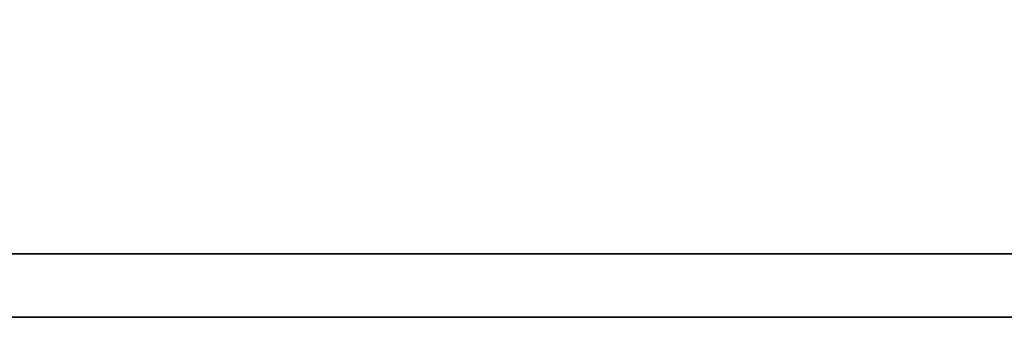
# Model space of a CAD drawing. Header units: millimetres. Extents: x -64 to 412, y -78 to 104.
# Tile 35 of 99: x 127.795 to 128.981, y 3.133 to 3.492. Entities that reach past the tile are written whole.
import ezdxf

# ---------------------------------------------------------------- set-up
doc = ezdxf.new("R2010")
doc.units = ezdxf.units.MM
doc.layers.add('DIM', color=4, linetype='Continuous')
doc.layers.add('layer 1', color=7, linetype='Continuous')

# ---------------------------------------------------------------- blocks, each defined once
blk = doc.blocks.new('TBI MOTION logo(完整正式版)')
at = {"layer": 'layer 1', "color": 22, "lineweight": 35}
blk.add_open_spline([(75.90875, -9.47875), (75.90875, -9.47875), (75.90875, -12.28625), (75.90875, -12.28625), (75.90875, -12.28625), (75.90875, -12.28625), (75.90875, -12.47875), (75.90875, -12.47875), (75.90875, -12.47875), (75.90875, -12.47875), (75.71625, -12.47875), (75.71625, -12.47875), (75.71625, -12.47875), (75.71625, -12.47875), (-88.32875, -12.47875), (-88.32875, -12.47875), (-88.32875, -12.47875), (-88.32875, -12.47875), (-88.32875, -13.29375), (-88.32875, -13.29375), (-88.32875, -13.29375), (-88.32875, -13.29375), (82.89125, -13.29375), (82.89125, -13.29375), (82.89125, -13.29375), (82.89125, -13.29375), (75.90875, -9.47875), (75.90875, -9.47875)], degree=3, knots=[0, 0, 0, 0, 0.14285714, 0.14285714, 0.14285714, 0.14285714, 0.28571429, 0.28571429, 0.28571429, 0.28571429, 0.42857143, 0.42857143, 0.42857143, 0.42857143, 0.57142857, 0.57142857, 0.57142857, 0.57142857, 0.71428571, 0.71428571, 0.71428571, 0.71428571, 0.85714286, 0.85714286, 0.85714286, 0.85714286, 1, 1, 1, 1], dxfattribs=at)

msp = doc.modelspace()

# ---------------------------------------------------------------- block references
at = {"layer": 'DIM', "color": 7, "xscale": 0.09408959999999, "yscale": 0.09408959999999, "zscale": 0.09408959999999}
msp.add_blockref('TBI MOTION logo(完整正式版)', (131.2362, 4.3841), dxfattribs=at)

doc.saveas('drawing.dxf')
